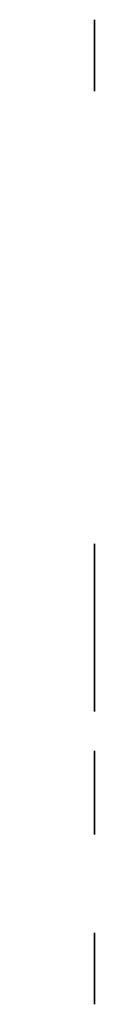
# Model space of a CAD drawing. Header units: millimetres. Extents: x -791 to 301, y -325 to 415.
# Tile 1 of 3: x -331 to -290, y -278 to 369. Entities that reach past the tile are written whole.
import ezdxf

# ---------------------------------------------------------------- set-up
doc = ezdxf.new("R2010")
doc.units = ezdxf.units.MM
doc.layers.add('KF_NOMOS_XLS_SPEAKDETAIL', color=250, linetype='Continuous')

# ---------------------------------------------------------------- blocks, each defined once
blk = doc.blocks.new('KF_NOMOS_XLS_3D')
at = {"layer": 'Defpoints'}
blk.add_point((-554.82, 211.57, 464.1), dxfattribs=at)
at = {"layer": 'KF_NOMOS_XLS_SPEAKDETAIL'}
for points, invisible_edges in [([(-514.6, 620.56, 525.5), (-514.6, 623.05, 520.92), (-514.6, 623.5, 525.5)], 9), ([(-514.6, 623.5, 525.5), (-514.6, 623.5, 525.5), (-514.6, 623.05, 530.08), (-514.6, 620.56, 525.5)], 12), ([(-514.6, 620.56, 76.5), (-514.6, 623.05, 71.92), (-514.6, 623.5, 76.5)], 9), ([(-514.6, 623.5, 76.5), (-514.6, 623.5, 76.5), (-514.6, 623.05, 81.08), (-514.6, 620.56, 76.5)], 12), ([(-514.6, 617.62, 525.5), (-514.6, 621.71, 516.51), (-514.6, 623.05, 520.92), (-514.6, 620.56, 525.5)], 13), ([(-514.6, 620.56, 525.5), (-514.6, 623.05, 530.08), (-514.6, 621.71, 534.49), (-514.6, 617.62, 525.5)], 13), ([(-514.6, 617.62, 76.5), (-514.6, 621.71, 67.51), (-514.6, 623.05, 71.92), (-514.6, 620.56, 76.5)], 13), ([(-514.6, 620.56, 76.5), (-514.6, 623.05, 81.08), (-514.6, 621.71, 85.49), (-514.6, 617.62, 76.5)], 13), ([(-514.6, 614.69, 525.5), (-514.6, 619.54, 512.44), (-514.6, 621.71, 516.51), (-514.6, 617.62, 525.5)], 13), ([(-514.6, 617.62, 525.5), (-514.6, 621.71, 534.49), (-514.6, 619.54, 538.56), (-514.6, 614.69, 525.5)], 13), ([(-514.6, 614.69, 76.5), (-514.6, 619.54, 63.44), (-514.6, 621.71, 67.51), (-514.6, 617.62, 76.5)], 13), ([(-514.6, 617.62, 76.5), (-514.6, 621.71, 85.49), (-514.6, 619.54, 89.56), (-514.6, 614.69, 76.5)], 13), ([(-514.6, 611.75, 525.5), (-514.6, 616.62, 508.88), (-514.6, 619.54, 512.44), (-514.6, 614.69, 525.5)], 13), ([(-514.6, 614.69, 525.5), (-514.6, 619.54, 538.56), (-514.6, 616.62, 542.12), (-514.6, 611.75, 525.5)], 13), ([(-514.6, 611.75, 76.5), (-514.6, 616.62, 59.88), (-514.6, 619.54, 63.44), (-514.6, 614.69, 76.5)], 13), ([(-514.6, 614.69, 76.5), (-514.6, 619.54, 89.56), (-514.6, 616.62, 93.12), (-514.6, 611.75, 76.5)], 13), ([(-514.6, 608.81, 525.5), (-514.6, 613.06, 505.96), (-514.6, 616.62, 508.88), (-514.6, 611.75, 525.5)], 13), ([(-514.6, 611.75, 525.5), (-514.6, 616.62, 542.12), (-514.6, 613.06, 545.04), (-514.6, 608.81, 525.5)], 13), ([(-514.6, 608.81, 76.5), (-514.6, 613.06, 56.96), (-514.6, 616.62, 59.88), (-514.6, 611.75, 76.5)], 13), ([(-514.6, 611.75, 76.5), (-514.6, 616.62, 93.12), (-514.6, 613.06, 96.04), (-514.6, 608.81, 76.5)], 13), ([(-514.6, 605.87, 525.5), (-514.6, 608.99, 503.79), (-514.6, 613.06, 505.96), (-514.6, 608.81, 525.5)], 13), ([(-514.6, 608.81, 525.5), (-514.6, 613.06, 545.04), (-514.6, 608.99, 547.21), (-514.6, 605.87, 525.5)], 13), ([(-514.6, 605.87, 76.5), (-514.6, 608.99, 54.79), (-514.6, 613.06, 56.96), (-514.6, 608.81, 76.5)], 13), ([(-514.6, 608.81, 76.5), (-514.6, 613.06, 96.04), (-514.6, 608.99, 98.21), (-514.6, 605.87, 76.5)], 13), ([(-514.6, 602.94, 525.5), (-514.6, 604.58, 502.45), (-514.6, 608.99, 503.79), (-514.6, 605.87, 525.5)], 13), ([(-514.6, 605.87, 525.5), (-514.6, 608.99, 547.21), (-514.6, 604.58, 548.55), (-514.6, 602.94, 525.5)], 13), ([(-514.6, 602.94, 76.5), (-514.6, 604.58, 53.45), (-514.6, 608.99, 54.79), (-514.6, 605.87, 76.5)], 13), ([(-514.6, 605.87, 76.5), (-514.6, 608.99, 98.21), (-514.6, 604.58, 99.55), (-514.6, 602.94, 76.5)], 13), ([(-514.6, 600, 525.5), (-514.6, 600, 502), (-514.6, 604.58, 502.45), (-514.6, 602.94, 525.5)], 13), ([(-514.6, 602.94, 525.5), (-514.6, 604.58, 548.55), (-514.6, 600, 549), (-514.6, 600, 525.5)], 13), ([(-514.6, 600, 76.5), (-514.6, 600, 53), (-514.6, 604.58, 53.45), (-514.6, 602.94, 76.5)], 13), ([(-514.6, 602.94, 76.5), (-514.6, 604.58, 99.55), (-514.6, 600, 100), (-514.6, 600, 76.5)], 13), ([(-514.6, 597.06, 525.5), (-514.6, 595.42, 502.45), (-514.6, 600, 502), (-514.6, 600, 525.5)], 13), ([(-514.6, 600, 525.5), (-514.6, 600, 549), (-514.6, 595.42, 548.55), (-514.6, 597.06, 525.5)], 13), ([(-514.6, 597.06, 76.5), (-514.6, 595.42, 53.45), (-514.6, 600, 53), (-514.6, 600, 76.5)], 13), ([(-514.6, 600, 76.5), (-514.6, 600, 100), (-514.6, 595.42, 99.55), (-514.6, 597.06, 76.5)], 13), ([(-514.6, 594.12, 525.5), (-514.6, 591.01, 503.79), (-514.6, 595.42, 502.45), (-514.6, 597.06, 525.5)], 13), ([(-514.6, 597.06, 525.5), (-514.6, 595.42, 548.55), (-514.6, 591.01, 547.21), (-514.6, 594.12, 525.5)], 13), ([(-514.6, 594.12, 76.5), (-514.6, 591.01, 54.79), (-514.6, 595.42, 53.45), (-514.6, 597.06, 76.5)], 13), ([(-514.6, 597.06, 76.5), (-514.6, 595.42, 99.55), (-514.6, 591.01, 98.21), (-514.6, 594.12, 76.5)], 13), ([(-514.6, 591.19, 525.5), (-514.6, 586.94, 505.96), (-514.6, 591.01, 503.79), (-514.6, 594.12, 525.5)], 13), ([(-514.6, 594.12, 525.5), (-514.6, 591.01, 547.21), (-514.6, 586.94, 545.04), (-514.6, 591.19, 525.5)], 13), ([(-514.6, 591.19, 76.5), (-514.6, 586.94, 56.96), (-514.6, 591.01, 54.79), (-514.6, 594.12, 76.5)], 13), ([(-514.6, 594.12, 76.5), (-514.6, 591.01, 98.21), (-514.6, 586.94, 96.04), (-514.6, 591.19, 76.5)], 13), ([(-514.6, 588.25, 525.5), (-514.6, 583.38, 508.88), (-514.6, 586.94, 505.96), (-514.6, 591.19, 525.5)], 13), ([(-514.6, 591.19, 525.5), (-514.6, 586.94, 545.04), (-514.6, 583.38, 542.12), (-514.6, 588.25, 525.5)], 13), ([(-514.6, 588.25, 76.5), (-514.6, 583.38, 59.88), (-514.6, 586.94, 56.96), (-514.6, 591.19, 76.5)], 13), ([(-514.6, 591.19, 76.5), (-514.6, 586.94, 96.04), (-514.6, 583.38, 93.12), (-514.6, 588.25, 76.5)], 13), ([(-514.6, 585.31, 525.5), (-514.6, 580.46, 512.44), (-514.6, 583.38, 508.88), (-514.6, 588.25, 525.5)], 13), ([(-514.6, 588.25, 525.5), (-514.6, 583.38, 542.12), (-514.6, 580.46, 538.56), (-514.6, 585.31, 525.5)], 13), ([(-514.6, 585.31, 76.5), (-514.6, 580.46, 63.44), (-514.6, 583.38, 59.88), (-514.6, 588.25, 76.5)], 13), ([(-514.6, 588.25, 76.5), (-514.6, 583.38, 93.12), (-514.6, 580.46, 89.56), (-514.6, 585.31, 76.5)], 13), ([(-514.6, 582.37, 525.5), (-514.6, 578.29, 516.51), (-514.6, 580.46, 512.44), (-514.6, 585.31, 525.5)], 13), ([(-514.6, 585.31, 525.5), (-514.6, 580.46, 538.56), (-514.6, 578.29, 534.49), (-514.6, 582.37, 525.5)], 13), ([(-514.6, 582.37, 76.5), (-514.6, 578.29, 67.51), (-514.6, 580.46, 63.44), (-514.6, 585.31, 76.5)], 13), ([(-514.6, 585.31, 76.5), (-514.6, 580.46, 89.56), (-514.6, 578.29, 85.49), (-514.6, 582.37, 76.5)], 13), ([(-514.6, 579.44, 525.5), (-514.6, 576.95, 520.92), (-514.6, 578.29, 516.51), (-514.6, 582.37, 525.5)], 13), ([(-514.6, 582.37, 525.5), (-514.6, 578.29, 534.49), (-514.6, 576.95, 530.08), (-514.6, 579.44, 525.5)], 13), ([(-514.6, 579.44, 76.5), (-514.6, 576.95, 71.92), (-514.6, 578.29, 67.51), (-514.6, 582.37, 76.5)], 13), ([(-514.6, 582.37, 76.5), (-514.6, 578.29, 85.49), (-514.6, 576.95, 81.08), (-514.6, 579.44, 76.5)], 13), ([(-514.6, 576.5, 525.5), (-514.6, 576.95, 520.92), (-514.6, 579.44, 525.5)], 14), ([(-514.6, 579.44, 525.5), (-514.6, 579.44, 525.5), (-514.6, 576.95, 530.08), (-514.6, 576.5, 525.5)], 11), ([(-514.6, 576.5, 76.5), (-514.6, 576.95, 71.92), (-514.6, 579.44, 76.5)], 14), ([(-514.6, 579.44, 76.5), (-514.6, 579.44, 76.5), (-514.6, 576.95, 81.08), (-514.6, 576.5, 76.5)], 11), ([(-514.6, 185.22, 293.58), (-514.6, 275.72, 286.46), (-514.6, 279, 301), (-514.6, 185.22, 301)], 13), ([(-514.6, 185.22, 301), (-514.6, 279, 301), (-514.6, 275.72, 315.54), (-514.6, 185.22, 308.42)], 13), ([(-514.6, 185.22, 286.16), (-514.6, 267.31, 274.08), (-514.6, 275.72, 286.46), (-514.6, 185.22, 293.58)], 13), ([(-514.6, 185.22, 308.42), (-514.6, 275.72, 315.54), (-514.6, 267.31, 327.92), (-514.6, 185.22, 315.84)], 13), ([(-514.6, 185.22, 278.75), (-514.6, 255.98, 264.27), (-514.6, 267.31, 274.08), (-514.6, 185.22, 286.16)], 13), ([(-514.6, 185.22, 315.84), (-514.6, 267.31, 327.92), (-514.6, 255.98, 337.73), (-514.6, 185.22, 323.25)], 13), ([(-514.6, 185.22, 271.33), (-514.6, 243.05, 256.63), (-514.6, 255.98, 264.27), (-514.6, 185.22, 278.75)], 13), ([(-514.6, 185.22, 323.25), (-514.6, 255.98, 337.73), (-514.6, 243.05, 345.37), (-514.6, 185.22, 330.67)], 13), ([(-514.6, 185.22, 263.91), (-514.6, 229.22, 250.79), (-514.6, 243.05, 256.63), (-514.6, 185.22, 271.33)], 13), ([(-514.6, 185.22, 330.67), (-514.6, 243.05, 345.37), (-514.6, 229.22, 351.21), (-514.6, 185.22, 338.09)], 13), ([(-514.6, 185.22, 256.49), (-514.6, 214.84, 246.46), (-514.6, 229.22, 250.79), (-514.6, 185.22, 263.91)], 13), ([(-514.6, 185.22, 338.09), (-514.6, 229.22, 351.21), (-514.6, 214.84, 355.54), (-514.6, 185.22, 345.51)], 13), ([(-514.6, 185.22, 249.07), (-514.6, 200.13, 243.45), (-514.6, 214.84, 246.46), (-514.6, 185.22, 256.49)], 13), ([(-514.6, 185.22, 345.51), (-514.6, 214.84, 355.54), (-514.6, 200.13, 358.55), (-514.6, 185.22, 352.93)], 13), ([(-514.6, 185.22, 241.66), (-514.6, 200.13, 243.45), (-514.6, 185.22, 249.07)], 14), ([(-514.6, 185.22, 352.93), (-514.6, 200.13, 358.55), (-514.6, 185.22, 360.34)], 13), ([(-514.6, 185.22, 360.34), (-514.6, 176.87, 358.59), (-514.6, 185.22, 352.93)], 14), ([(-514.6, 185.22, 352.93), (-514.6, 176.87, 358.59), (-514.6, 170.83, 352.57), (-514.6, 185.22, 345.51)], 13), ([(-514.6, 185.22, 345.51), (-514.6, 170.83, 352.57), (-514.6, 169, 344.23), (-514.6, 185.22, 338.09)], 13), ([(-514.6, 185.22, 338.09), (-514.6, 169, 344.23), (-514.6, 169, 335.59), (-514.6, 185.22, 330.67)], 13), ([(-514.6, 185.22, 330.67), (-514.6, 169, 335.59), (-514.6, 169, 326.94), (-514.6, 185.22, 323.25)], 13), ([(-514.6, 185.22, 323.25), (-514.6, 169, 326.94), (-514.6, 169, 318.29), (-514.6, 185.22, 315.84)], 13), ([(-514.6, 185.22, 315.84), (-514.6, 169, 318.29), (-514.6, 169, 309.65), (-514.6, 185.22, 308.42)], 13), ([(-514.6, 185.22, 308.42), (-514.6, 169, 309.65), (-514.6, 169, 301), (-514.6, 185.22, 301)], 13), ([(-514.6, 185.22, 301), (-514.6, 169, 301), (-514.6, 169, 292.35), (-514.6, 185.22, 293.58)], 13), ([(-514.6, 185.22, 293.58), (-514.6, 169, 292.35), (-514.6, 169, 283.71), (-514.6, 185.22, 286.16)], 13), ([(-514.6, 185.22, 286.16), (-514.6, 169, 283.71), (-514.6, 169, 275.06), (-514.6, 185.22, 278.75)], 13), ([(-514.6, 185.22, 278.75), (-514.6, 169, 275.06), (-514.6, 169, 266.41), (-514.6, 185.22, 271.33)], 13), ([(-514.6, 185.22, 271.33), (-514.6, 169, 266.41), (-514.6, 169, 257.77), (-514.6, 185.22, 263.91)], 13), ([(-514.6, 185.22, 263.91), (-514.6, 169, 257.77), (-514.6, 170.83, 249.43), (-514.6, 185.22, 256.49)], 13), ([(-514.6, 185.22, 256.49), (-514.6, 170.83, 249.43), (-514.6, 176.87, 243.41), (-514.6, 185.22, 249.07)], 13), ([(-514.6, 185.22, 249.07), (-514.6, 176.87, 243.41), (-514.6, 185.22, 241.66)], 13), ([(-514.6, 142.68, 345.78), (-514.6, 121.77, 335.59), (-514.6, 121.77, 328.68), (-514.6, 143, 336.84)], 7), ([(-514.6, 143, 336.84), (-514.6, 121.77, 328.68), (-514.6, 121.77, 321.76), (-514.6, 143, 327.88)], 7), ([(-514.6, 143, 327.88), (-514.6, 121.77, 321.76), (-514.6, 121.77, 314.84), (-514.6, 143, 318.92)], 7), ([(-514.6, 143, 318.92), (-514.6, 121.77, 314.84), (-514.6, 121.77, 307.92), (-514.6, 143, 309.96)], 7), ([(-514.6, 143, 309.96), (-514.6, 121.77, 307.92), (-514.6, 121.77, 301), (-514.6, 143, 301)], 7), ([(-514.6, 143, 301), (-514.6, 121.77, 301), (-514.6, 121.77, 294.08), (-514.6, 143, 292.04)], 7), ([(-514.6, 143, 292.04), (-514.6, 121.77, 294.08), (-514.6, 121.77, 287.16), (-514.6, 143, 283.08)], 7), ([(-514.6, 143, 283.08), (-514.6, 121.77, 287.16), (-514.6, 121.77, 280.24), (-514.6, 143, 274.12)], 7), ([(-514.6, 143, 274.12), (-514.6, 121.77, 280.24), (-514.6, 121.77, 273.32), (-514.6, 143, 265.16)], 7), ([(-514.6, 143, 265.16), (-514.6, 121.77, 273.32), (-514.6, 121.77, 266.41), (-514.6, 142.68, 256.22)], 7), ([(-514.6, 138.41, 353.51), (-514.6, 121.77, 342.51), (-514.6, 121.77, 335.59), (-514.6, 142.68, 345.78)], 7), ([(-514.6, 142.68, 256.22), (-514.6, 121.77, 266.41), (-514.6, 121.77, 259.49), (-514.6, 138.41, 248.49)], 7), ([(-514.6, 130.53, 357.49), (-514.6, 121.77, 349.43), (-514.6, 121.77, 342.51), (-514.6, 138.41, 353.51)], 7), ([(-514.6, 138.41, 248.49), (-514.6, 121.77, 259.49), (-514.6, 121.77, 252.57), (-514.6, 130.53, 244.51)], 7), ([(-514.6, 121.77, 356.35), (-514.6, 121.77, 349.43), (-514.6, 130.53, 357.49)], 7), ([(-514.6, 130.53, 244.51), (-514.6, 121.77, 252.57), (-514.6, 121.77, 245.65)], 7), ([(-514.6, 121.77, 245.65), (-514.6, 121.77, 252.57), (-514.6, 114.31, 249.81)], 7), ([(-514.6, 114.31, 249.81), (-514.6, 121.77, 252.57), (-514.6, 121.77, 259.49), (-514.6, 107.58, 255.1)], 7), ([(-514.6, 107.58, 255.1), (-514.6, 121.77, 259.49), (-514.6, 121.77, 266.41), (-514.6, 101.73, 261.33)], 7), ([(-514.6, 101.73, 261.33), (-514.6, 121.77, 266.41), (-514.6, 121.77, 273.32), (-514.6, 96.85, 268.35)], 7), ([(-514.6, 96.85, 268.35), (-514.6, 121.77, 273.32), (-514.6, 121.77, 280.24), (-514.6, 93.01, 275.99)], 7), ([(-514.6, 93.01, 275.99), (-514.6, 121.77, 280.24), (-514.6, 121.77, 287.16), (-514.6, 90.23, 284.08)], 7), ([(-514.6, 90.23, 284.08), (-514.6, 121.77, 287.16), (-514.6, 121.77, 294.08), (-514.6, 88.56, 292.47)], 7), ([(-514.6, 88.56, 292.47), (-514.6, 121.77, 294.08), (-514.6, 121.77, 301), (-514.6, 88, 301)], 7), ([(-514.6, 88, 301), (-514.6, 121.77, 301), (-514.6, 121.77, 307.92), (-514.6, 88.56, 309.53)], 7), ([(-514.6, 88.56, 309.53), (-514.6, 121.77, 307.92), (-514.6, 121.77, 314.84), (-514.6, 90.23, 317.92)], 7), ([(-514.6, 90.23, 317.92), (-514.6, 121.77, 314.84), (-514.6, 121.77, 321.76), (-514.6, 93.01, 326.01)], 7), ([(-514.6, 93.01, 326.01), (-514.6, 121.77, 321.76), (-514.6, 121.77, 328.68), (-514.6, 96.85, 333.65)], 7), ([(-514.6, 96.85, 333.65), (-514.6, 121.77, 328.68), (-514.6, 121.77, 335.59), (-514.6, 101.73, 340.67)], 7), ([(-514.6, 101.73, 340.67), (-514.6, 121.77, 335.59), (-514.6, 121.77, 342.51), (-514.6, 107.58, 346.9)], 7), ([(-514.6, 107.58, 346.9), (-514.6, 121.77, 342.51), (-514.6, 121.77, 349.43), (-514.6, 114.31, 352.19)], 7), ([(-514.6, 114.31, 352.19), (-514.6, 121.77, 349.43), (-514.6, 121.77, 356.35)], 7), ([(-514.6, 20.56, 525.5), (-514.6, 23.05, 520.92), (-514.6, 23.5, 525.5)], 9), ([(-514.6, 23.5, 525.5), (-514.6, 23.5, 525.5), (-514.6, 23.05, 530.08), (-514.6, 20.56, 525.5)], 12), ([(-514.6, 20.56, 76.5), (-514.6, 23.05, 71.92), (-514.6, 23.5, 76.5)], 9), ([(-514.6, 23.5, 76.5), (-514.6, 23.5, 76.5), (-514.6, 23.05, 81.08), (-514.6, 20.56, 76.5)], 12), ([(-514.6, 17.62, 525.5), (-514.6, 21.71, 516.51), (-514.6, 23.05, 520.92), (-514.6, 20.56, 525.5)], 13), ([(-514.6, 20.56, 525.5), (-514.6, 23.05, 530.08), (-514.6, 21.71, 534.49), (-514.6, 17.62, 525.5)], 13), ([(-514.6, 17.62, 76.5), (-514.6, 21.71, 67.51), (-514.6, 23.05, 71.92), (-514.6, 20.56, 76.5)], 13), ([(-514.6, 20.56, 76.5), (-514.6, 23.05, 81.08), (-514.6, 21.71, 85.49), (-514.6, 17.62, 76.5)], 13), ([(-514.6, 14.69, 525.5), (-514.6, 19.54, 512.44), (-514.6, 21.71, 516.51), (-514.6, 17.62, 525.5)], 13), ([(-514.6, 17.62, 525.5), (-514.6, 21.71, 534.49), (-514.6, 19.54, 538.56), (-514.6, 14.69, 525.5)], 13), ([(-514.6, 14.69, 76.5), (-514.6, 19.54, 63.44), (-514.6, 21.71, 67.51), (-514.6, 17.62, 76.5)], 13), ([(-514.6, 17.62, 76.5), (-514.6, 21.71, 85.49), (-514.6, 19.54, 89.56), (-514.6, 14.69, 76.5)], 13), ([(-514.6, 11.75, 525.5), (-514.6, 16.62, 508.88), (-514.6, 19.54, 512.44), (-514.6, 14.69, 525.5)], 13), ([(-514.6, 14.69, 525.5), (-514.6, 19.54, 538.56), (-514.6, 16.62, 542.12), (-514.6, 11.75, 525.5)], 13), ([(-514.6, 11.75, 76.5), (-514.6, 16.62, 59.88), (-514.6, 19.54, 63.44), (-514.6, 14.69, 76.5)], 13), ([(-514.6, 14.69, 76.5), (-514.6, 19.54, 89.56), (-514.6, 16.62, 93.12), (-514.6, 11.75, 76.5)], 13), ([(-514.6, 8.81, 525.5), (-514.6, 13.06, 505.96), (-514.6, 16.62, 508.88), (-514.6, 11.75, 525.5)], 13), ([(-514.6, 11.75, 525.5), (-514.6, 16.62, 542.12), (-514.6, 13.06, 545.04), (-514.6, 8.81, 525.5)], 13), ([(-514.6, 8.81, 76.5), (-514.6, 13.06, 56.96), (-514.6, 16.62, 59.88), (-514.6, 11.75, 76.5)], 13), ([(-514.6, 11.75, 76.5), (-514.6, 16.62, 93.12), (-514.6, 13.06, 96.04), (-514.6, 8.81, 76.5)], 13), ([(-514.6, 5.87, 525.5), (-514.6, 8.99, 503.79), (-514.6, 13.06, 505.96), (-514.6, 8.81, 525.5)], 13), ([(-514.6, 8.81, 525.5), (-514.6, 13.06, 545.04), (-514.6, 8.99, 547.21), (-514.6, 5.87, 525.5)], 13), ([(-514.6, 5.87, 76.5), (-514.6, 8.99, 54.79), (-514.6, 13.06, 56.96), (-514.6, 8.81, 76.5)], 13), ([(-514.6, 8.81, 76.5), (-514.6, 13.06, 96.04), (-514.6, 8.99, 98.21), (-514.6, 5.87, 76.5)], 13), ([(-514.6, 2.94, 525.5), (-514.6, 4.58, 502.45), (-514.6, 8.99, 503.79), (-514.6, 5.87, 525.5)], 13), ([(-514.6, 5.87, 525.5), (-514.6, 8.99, 547.21), (-514.6, 4.58, 548.55), (-514.6, 2.94, 525.5)], 13), ([(-514.6, 2.94, 76.5), (-514.6, 4.58, 53.45), (-514.6, 8.99, 54.79), (-514.6, 5.87, 76.5)], 13), ([(-514.6, 5.87, 76.5), (-514.6, 8.99, 98.21), (-514.6, 4.58, 99.55), (-514.6, 2.94, 76.5)], 13), ([(-514.6, 0, 525.5), (-514.6, 0, 502), (-514.6, 4.58, 502.45), (-514.6, 2.94, 525.5)], 13), ([(-514.6, 2.94, 525.5), (-514.6, 4.58, 548.55), (-514.6, 0, 549), (-514.6, 0, 525.5)], 13), ([(-514.6, 0, 76.5), (-514.6, 0, 53), (-514.6, 4.58, 53.45), (-514.6, 2.94, 76.5)], 13), ([(-514.6, 2.94, 76.5), (-514.6, 4.58, 99.55), (-514.6, 0, 100), (-514.6, 0, 76.5)], 13), ([(-514.6, -2.94, 525.5), (-514.6, -4.58, 502.45), (-514.6, 0, 502), (-514.6, 0, 525.5)], 13), ([(-514.6, 0, 525.5), (-514.6, 0, 549), (-514.6, -4.58, 548.55), (-514.6, -2.94, 525.5)], 13), ([(-514.6, -2.94, 76.5), (-514.6, -4.58, 53.45), (-514.6, 0, 53), (-514.6, 0, 76.5)], 13), ([(-514.6, 0, 76.5), (-514.6, 0, 100), (-514.6, -4.58, 99.55), (-514.6, -2.94, 76.5)], 13), ([(-514.6, -5.88, 525.5), (-514.6, -8.99, 503.79), (-514.6, -4.58, 502.45), (-514.6, -2.94, 525.5)], 13), ([(-514.6, -2.94, 525.5), (-514.6, -4.58, 548.55), (-514.6, -8.99, 547.21), (-514.6, -5.88, 525.5)], 13), ([(-514.6, -5.88, 76.5), (-514.6, -8.99, 54.79), (-514.6, -4.58, 53.45), (-514.6, -2.94, 76.5)], 13), ([(-514.6, -2.94, 76.5), (-514.6, -4.58, 99.55), (-514.6, -8.99, 98.21), (-514.6, -5.88, 76.5)], 13), ([(-514.6, -8.81, 525.5), (-514.6, -13.06, 505.96), (-514.6, -8.99, 503.79), (-514.6, -5.88, 525.5)], 13), ([(-514.6, -5.88, 525.5), (-514.6, -8.99, 547.21), (-514.6, -13.06, 545.04), (-514.6, -8.81, 525.5)], 13), ([(-514.6, -8.81, 76.5), (-514.6, -13.06, 56.96), (-514.6, -8.99, 54.79), (-514.6, -5.88, 76.5)], 13), ([(-514.6, -5.88, 76.5), (-514.6, -8.99, 98.21), (-514.6, -13.06, 96.04), (-514.6, -8.81, 76.5)], 13), ([(-514.6, -11.75, 525.5), (-514.6, -16.62, 508.88), (-514.6, -13.06, 505.96), (-514.6, -8.81, 525.5)], 13), ([(-514.6, -8.81, 525.5), (-514.6, -13.06, 545.04), (-514.6, -16.62, 542.12), (-514.6, -11.75, 525.5)], 13), ([(-514.6, -11.75, 76.5), (-514.6, -16.62, 59.88), (-514.6, -13.06, 56.96), (-514.6, -8.81, 76.5)], 13), ([(-514.6, -8.81, 76.5), (-514.6, -13.06, 96.04), (-514.6, -16.62, 93.12), (-514.6, -11.75, 76.5)], 13), ([(-514.6, -14.69, 525.5), (-514.6, -19.54, 512.44), (-514.6, -16.62, 508.88), (-514.6, -11.75, 525.5)], 13), ([(-514.6, -11.75, 525.5), (-514.6, -16.62, 542.12), (-514.6, -19.54, 538.56), (-514.6, -14.69, 525.5)], 13), ([(-514.6, -14.69, 76.5), (-514.6, -19.54, 63.44), (-514.6, -16.62, 59.88), (-514.6, -11.75, 76.5)], 13), ([(-514.6, -11.75, 76.5), (-514.6, -16.62, 93.12), (-514.6, -19.54, 89.56), (-514.6, -14.69, 76.5)], 13), ([(-514.6, -17.63, 525.5), (-514.6, -21.71, 516.51), (-514.6, -19.54, 512.44), (-514.6, -14.69, 525.5)], 13), ([(-514.6, -14.69, 525.5), (-514.6, -19.54, 538.56), (-514.6, -21.71, 534.49), (-514.6, -17.63, 525.5)], 13), ([(-514.6, -17.63, 76.5), (-514.6, -21.71, 67.51), (-514.6, -19.54, 63.44), (-514.6, -14.69, 76.5)], 13), ([(-514.6, -14.69, 76.5), (-514.6, -19.54, 89.56), (-514.6, -21.71, 85.49), (-514.6, -17.63, 76.5)], 13), ([(-514.6, -20.56, 525.5), (-514.6, -23.05, 520.92), (-514.6, -21.71, 516.51), (-514.6, -17.63, 525.5)], 13), ([(-514.6, -17.63, 525.5), (-514.6, -21.71, 534.49), (-514.6, -23.05, 530.08), (-514.6, -20.56, 525.5)], 13), ([(-514.6, -20.56, 76.5), (-514.6, -23.05, 71.92), (-514.6, -21.71, 67.51), (-514.6, -17.63, 76.5)], 13), ([(-514.6, -17.63, 76.5), (-514.6, -21.71, 85.49), (-514.6, -23.05, 81.08), (-514.6, -20.56, 76.5)], 13), ([(-514.6, -23.5, 525.5), (-514.6, -23.05, 520.92), (-514.6, -20.56, 525.5)], 14), ([(-514.6, -20.56, 525.5), (-514.6, -20.56, 525.5), (-514.6, -23.05, 530.08), (-514.6, -23.5, 525.5)], 11), ([(-514.6, -23.5, 76.5), (-514.6, -23.05, 71.92), (-514.6, -20.56, 76.5)], 14), ([(-514.6, -20.56, 76.5), (-514.6, -20.56, 76.5), (-514.6, -23.05, 81.08), (-514.6, -23.5, 76.5)], 11)]:
    blk.add_3dface(points, dxfattribs=dict(at, invisible_edges=invisible_edges))

msp = doc.modelspace()

# ---------------------------------------------------------------- block references
at = {"layer": 'Defpoints'}
msp.add_blockref('KF_NOMOS_XLS_3D', (224.22, -254.8, -301), dxfattribs=at)

doc.saveas('drawing.dxf')
